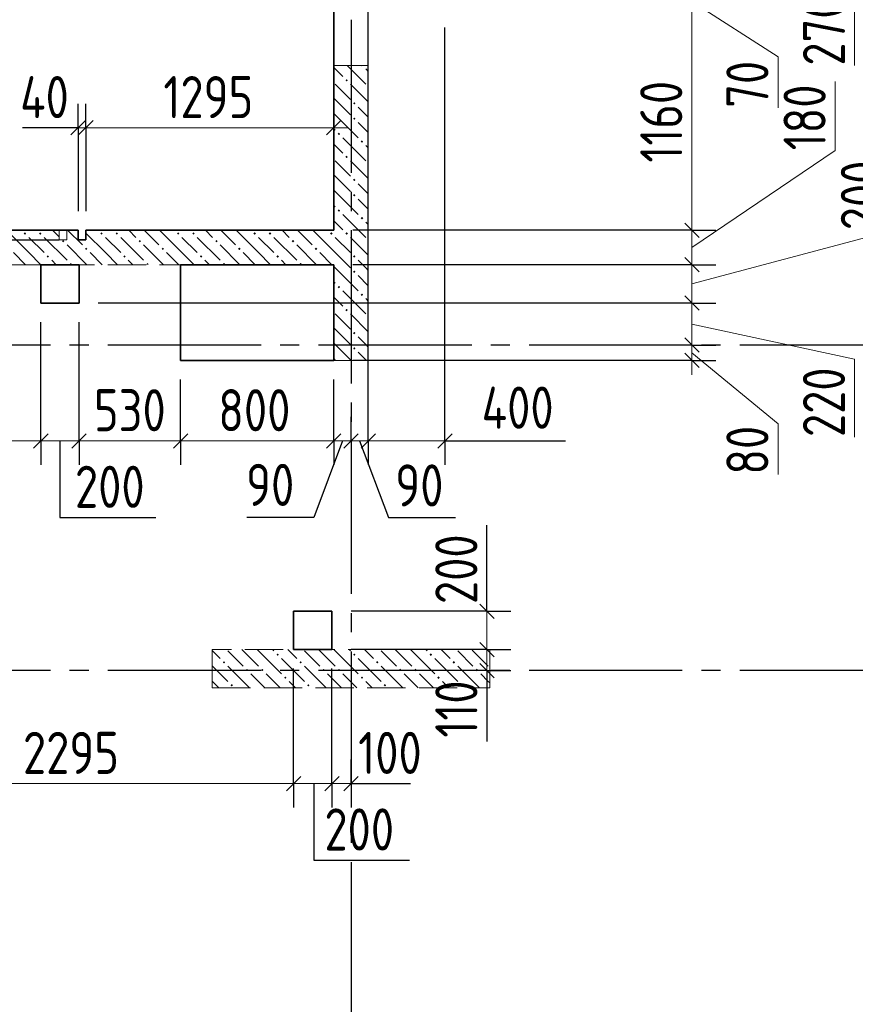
# Model space of a CAD drawing. Header units: millimetres. Extents: x 0 to 61017, y 0 to 42000.
# Tile 15 of 19: x 40950 to 45313, y 25357 to 30500. Entities that reach past the tile are written whole.
import ezdxf

# ---------------------------------------------------------------- set-up
doc = ezdxf.new("R2010")
doc.units = ezdxf.units.MM
doc.linetypes.add('______2', pattern=[270, 200, -70])
doc.linetypes.add('______5', pattern=[1100, 800, -100, 100, -100])
for name, color, linetype, lineweight in [('Standard', 7, 'Continuous', 25), ('ЖБ Пилон', 180, 'Continuous', 25), ('Макрос окна_ макрос двери', 7, 'Continuous', 18), ('Оси', 40, '______5', 18), ('Размерная выноска', 7, 'Continuous', 13)]:
    doc.layers.add(name, color=color, linetype=linetype, lineweight=lineweight)
doc.layers.add('ЖБ Перекрытие верхний уровень', color=7, linetype='Continuous', lineweight=25, true_color=0xe0e0ff)
doc.layers.add('ЖБ Стена верхний уровень', color=7, linetype='Continuous', lineweight=25, true_color=0x006e00)
doc.styles.add('GOST 2.304-81', font='txt')

msp = doc.modelspace()

# ---------------------------------------------------------------- hatches: boundary and pattern name
at = {"layer": 'ЖБ Пилон', "linetype": 'Continuous', "lineweight": 18, "transparency": 33554687}
for points in [[(42290.5, 27183.1), (42296.9, 27189.6), (42303.4, 27183.1), (42296.9, 27176.6)], [(42690.5, 27183.1), (42696.9, 27189.6), (42703.4, 27183.1), (42696.9, 27176.6)], [(43090.5, 27183.1), (43096.9, 27189.6), (43103.4, 27183.1), (43096.9, 27176.6)], [(42010.4, 27143.1), (42016.9, 27149.6), (42023.4, 27143.1), (42016.9, 27136.6)], [(42130.5, 27103.1), (42137, 27109.6), (42143.5, 27103.1), (42137, 27096.6)], [(42210.4, 27103.1), (42216.9, 27109.6), (42223.4, 27103.1), (42216.9, 27096.6)], [(42410.4, 27143.1), (42416.9, 27149.6), (42423.4, 27143.1), (42416.9, 27136.6)], [(42530.5, 27103.1), (42537, 27109.6), (42543.5, 27103.1), (42537, 27096.6)], [(42610.4, 27103.1), (42616.9, 27109.6), (42623.4, 27103.1), (42616.9, 27096.6)], [(42810.4, 27143.1), (42816.9, 27149.6), (42823.4, 27143.1), (42816.9, 27136.6)], [(42930.5, 27103.1), (42937, 27109.6), (42943.5, 27103.1), (42937, 27096.6)], [(43010.4, 27103.1), (43016.9, 27109.6), (43023.4, 27103.1), (43016.9, 27096.6)], [(43210.4, 27143.1), (43216.9, 27149.6), (43223.4, 27143.1), (43216.9, 27136.6)], [(43330.5, 27103.1), (43337, 27109.6), (43343.5, 27103.1), (43337, 27096.6)], [(42330.5, 27063.1), (42337, 27069.6), (42343.5, 27063.1), (42337, 27056.6)], [(42730.5, 27063.1), (42737, 27069.6), (42743.5, 27063.1), (42737, 27056.6)], [(43130.5, 27063.1), (43137, 27069.6), (43143.5, 27063.1), (43137, 27056.6)], [(42050.5, 27023.1), (42057, 27029.6), (42063.5, 27023.1), (42057, 27016.6)], [(42450.5, 27023.1), (42457, 27029.6), (42463.5, 27023.1), (42457, 27016.6)], [(42850.5, 27023.1), (42857, 27029.6), (42863.5, 27023.1), (42857, 27016.6)], [(43250.5, 27023.1), (43257, 27029.6), (43263.5, 27023.1), (43257, 27016.6)]]:
    msp.add_hatch(color=7, dxfattribs=at).paths.add_polyline_path(points, flags=16)
at = {"layer": 'ЖБ Стена верхний уровень', "linetype": 'Continuous', "lineweight": 18, "transparency": 33554687}
for points in [[(42740.3, 30260), (42737, 30256.6), (42733.6, 30260)], [(42650.5, 30183.1), (42657, 30189.6), (42663.5, 30183.1), (42657, 30176.6)], [(42690.5, 30063.1), (42696.9, 30069.6), (42703.4, 30063.1), (42696.9, 30056.6)], [(42690.5, 29983.1), (42696.9, 29989.6), (42703.4, 29983.1), (42696.9, 29976.6)], [(42610.4, 29903.1), (42616.9, 29909.6), (42623.4, 29903.1), (42616.9, 29896.6)], [(42730.5, 29863.1), (42737, 29869.6), (42743.5, 29863.1), (42737, 29856.6)], [(42650.5, 29783.1), (42657, 29789.6), (42663.5, 29783.1), (42657, 29776.6)], [(42690.5, 29663.1), (42696.9, 29669.6), (42703.4, 29663.1), (42696.9, 29656.6)], [(42690.5, 29583.1), (42696.9, 29589.6), (42703.4, 29583.1), (42696.9, 29576.6)], [(42610.4, 29503.1), (42616.9, 29509.6), (42623.4, 29503.1), (42616.9, 29496.6)], [(42730.5, 29463.1), (42737, 29469.6), (42743.5, 29463.1), (42737, 29456.6)], [(40970.5, 29383.1), (40977, 29389.6), (40983.4, 29383.1), (40977, 29376.6)], [(41050.5, 29383.1), (41057, 29389.6), (41063.5, 29383.1), (41057, 29376.6)], [(41370.5, 29383.1), (41377, 29389.6), (41383.4, 29383.1), (41377, 29376.6)], [(41450.5, 29383.1), (41457, 29389.6), (41463.5, 29383.1), (41457, 29376.6)], [(41770.5, 29383.1), (41777, 29389.6), (41783.4, 29383.1), (41777, 29376.6)], [(41850.5, 29383.1), (41857, 29389.6), (41863.5, 29383.1), (41857, 29376.6)], [(42170.5, 29383.1), (42177, 29389.6), (42183.4, 29383.1), (42177, 29376.6)], [(42250.5, 29383.1), (42257, 29389.6), (42263.5, 29383.1), (42257, 29376.6)], [(42570.5, 29383.1), (42577, 29389.6), (42583.4, 29383.1), (42577, 29376.6)], [(42650.5, 29383.1), (42657, 29389.6), (42663.5, 29383.1), (42657, 29376.6)], [(41170.5, 29343.1), (41177, 29349.6), (41183.4, 29343.1), (41177, 29336.6)], [(41570.5, 29343.1), (41577, 29349.6), (41583.4, 29343.1), (41577, 29336.6)], [(41970.5, 29343.1), (41977, 29349.6), (41983.4, 29343.1), (41977, 29336.6)], [(42370.5, 29343.1), (42377, 29349.6), (42383.4, 29343.1), (42377, 29336.6)], [(41090.5, 29263.1), (41096.9, 29269.6), (41103.4, 29263.1), (41096.9, 29256.6)], [(41290.5, 29303.1), (41296.9, 29309.6), (41303.4, 29303.1), (41296.9, 29296.6)], [(41490.5, 29263.1), (41496.9, 29269.6), (41503.4, 29263.1), (41496.9, 29256.6)], [(41690.5, 29303.1), (41696.9, 29309.6), (41703.4, 29303.1), (41696.9, 29296.6)], [(41890.5, 29263.1), (41896.9, 29269.6), (41903.4, 29263.1), (41896.9, 29256.6)], [(42090.5, 29303.1), (42096.9, 29309.6), (42103.4, 29303.1), (42096.9, 29296.6)], [(42290.5, 29263.1), (42296.9, 29269.6), (42303.4, 29263.1), (42296.9, 29256.6)], [(42490.5, 29303.1), (42496.9, 29309.6), (42503.4, 29303.1), (42496.9, 29296.6)], [(42690.5, 29263.1), (42696.9, 29269.6), (42703.4, 29263.1), (42696.9, 29256.6)], [(41210.4, 29223.1), (41216.9, 29229.6), (41223.4, 29223.1), (41220.3, 29220), (41213.6, 29220)], [(41610.4, 29223.1), (41616.9, 29229.6), (41623.4, 29223.1), (41620.3, 29220), (41613.6, 29220)], [(42010.4, 29223.1), (42016.9, 29229.6), (42023.4, 29223.1), (42020.3, 29220), (42013.6, 29220)], [(42410.4, 29223.1), (42416.9, 29229.6), (42423.4, 29223.1), (42420.3, 29220), (42413.6, 29220)], [(42690.5, 29183.1), (42696.9, 29189.6), (42703.4, 29183.1), (42696.9, 29176.6)], [(42610.4, 29103.1), (42616.9, 29109.6), (42623.4, 29103.1), (42616.9, 29096.6)], [(42730.5, 29063.1), (42737, 29069.6), (42743.5, 29063.1), (42737, 29056.6)], [(42650.5, 28983.1), (42657, 28989.6), (42663.5, 28983.1), (42657, 28976.6)], [(42690.5, 28863.1), (42696.9, 28869.6), (42703.4, 28863.1), (42696.9, 28856.6)], [(42690.5, 28783.1), (42696.9, 28789.6), (42703.4, 28783.1), (42696.9, 28776.6)]]:
    msp.add_hatch(color=7, dxfattribs=at).paths.add_polyline_path(points, flags=16)

# ---------------------------------------------------------------- linework, layer by layer
at = {"layer": 'Standard', "color": 7, "linetype": 'Continuous', "lineweight": 13, "transparency": 33554687}
for p, q in [((45310, 30666.6), (45310, 30260)), ((44460, 30595), (44910, 30305.6)), ((44460, 30560), (44460, 29400)), ((44910, 30305.6), (44910, 30039.7)), ((45208.9, 29817.5), (45208.9, 30177.2)), ((41255, 29935.6), (41180, 29935.6)), ((41255, 29935.6), (41295, 29935.6)), ((41295, 29935.6), (42590, 29935.6)), ((42590, 29935.6), (42665, 29935.6)), ((44460, 29310), (45208.9, 29817.5)), ((44460, 29120), (45507.8, 29400)), ((44460, 29400), (44460, 29220)), ((44460, 29220), (44460, 29020)), ((44460, 29020), (44460, 28800)), ((44460, 28910), (45310, 28726.6)), ((44460, 28800), (44460, 28720)), ((44460, 28760), (44910, 28389.3)), ((44460, 28720), (44460, 28645)), ((45310, 28726.6), (45310, 28320)), ((44910, 28389.3), (44910, 28123.4)), ((40260, 28300), (41060, 28300)), ((41060, 28300), (41260, 28300)), ((41260, 28300), (41790, 28300)), ((41790, 28300), (42590, 28300)), ((42590, 28300), (42680, 28300)), ((42680, 28300), (42770, 28300)), ((42770, 28300), (43170, 28300)), ((43170, 28300), (43245, 28300)), ((43390, 27410), (43390, 27485)), ((43390, 27210), (43390, 27100)), ((43390, 27100), (43390, 27025)), ((40085, 26510), (42380, 26510)), ((42380, 26510), (42580, 26510)), ((42580, 26510), (42680, 26510)), ((42680, 26510), (42755, 26510))]:
    msp.add_line(p, q, dxfattribs=at)
at = {"layer": 'Standard', "color": 251, "linetype": 'Continuous', "lineweight": -3, "true_color": 0x656565, "transparency": 33554687}
for p, q in [((41255, 29935.6), (41255, 30060.6)), ((41295, 29935.6), (41295, 30060.6)), ((42590, 29935.6), (42590, 30060.6)), ((41255, 29935.6), (41255, 29810.6)), ((41255, 29935.6), (41255, 29500)), ((41295, 29935.6), (41295, 29810.6)), ((41295, 29935.6), (41295, 29500)), ((42590, 29935.6), (42590, 29810.6)), ((42590, 29935.6), (42590, 29935.6)), ((40689.8, 29400), (41155, 29400)), ((44460, 29400), (42690, 29400)), ((44460, 29400), (44335, 29400)), ((44460, 29400), (44585, 29400)), ((44460, 29220), (42690, 29220)), ((44460, 29220), (44335, 29220)), ((44460, 29220), (44585, 29220)), ((44460, 29020), (41360, 29020)), ((44460, 29020), (44335, 29020)), ((44460, 29020), (44585, 29020)), ((44460, 28800), (44335, 28800)), ((44460, 28800), (44585, 28800)), ((44460, 28800), (44460, 28800)), ((44460, 28720), (42690, 28720)), ((44460, 28720), (44335, 28720)), ((44460, 28720), (44585, 28720)), ((41060, 28300), (41060, 28425)), ((41260, 28300), (41260, 28425)), ((41790, 28300), (41790, 28425)), ((42590, 28300), (42590, 28425)), ((42680, 28300), (42680, 28425)), ((42770, 28300), (42770, 28425)), ((43170, 28300), (43170, 28425)), ((41060, 28300), (41060, 28175)), ((41260, 28300), (41260, 28175)), ((41790, 28300), (41790, 28175)), ((42590, 28300), (42590, 28175)), ((42680, 28300), (42680, 28175)), ((42680, 28300), (42680, 28300)), ((42770, 28300), (42770, 28175)), ((43170, 28300), (43170, 28175)), ((43390, 27410), (43265, 27410)), ((43390, 27410), (43515, 27410)), ((43390, 27210), (43265, 27210)), ((43390, 27210), (43515, 27210)), ((43390, 27100), (43265, 27100)), ((43390, 27100), (43515, 27100)), ((43390, 27100), (43390, 27100)), ((42380, 26510), (42380, 26635)), ((42580, 26510), (42580, 26635)), ((42680, 26510), (42680, 26635)), ((42380, 26510), (42380, 26385)), ((42580, 26510), (42580, 26385)), ((42680, 26510), (42680, 26385)), ((42680, 26510), (42680, 26510))]:
    msp.add_line(p, q, dxfattribs=at)
at = {"layer": 'Standard', "color": 7, "linetype": 'Continuous', "lineweight": 25, "transparency": 33554687}
for p, q in [((41217.5, 29898.1), (41292.5, 29973.1)), ((41257.5, 29898.1), (41332.5, 29973.1)), ((42552.5, 29898.1), (42627.5, 29973.1)), ((44422.5, 29437.5), (44497.5, 29362.5)), ((44422.5, 29257.5), (44497.5, 29182.5)), ((44422.5, 29057.5), (44497.5, 28982.5)), ((44422.5, 28837.5), (44497.5, 28762.5)), ((44422.5, 28757.5), (44497.5, 28682.5)), ((41022.5, 28262.5), (41097.5, 28337.5)), ((41222.5, 28262.5), (41297.5, 28337.5)), ((41752.5, 28262.5), (41827.5, 28337.5)), ((42552.5, 28262.5), (42627.5, 28337.5)), ((42642.5, 28262.5), (42717.5, 28337.5)), ((42732.5, 28262.5), (42807.5, 28337.5)), ((43132.5, 28262.5), (43207.5, 28337.5)), ((43352.5, 27447.5), (43427.5, 27372.5)), ((43352.5, 27247.5), (43427.5, 27172.5)), ((43352.5, 27137.5), (43427.5, 27062.5)), ((42342.5, 26472.5), (42417.5, 26547.5)), ((42542.5, 26472.5), (42617.5, 26547.5)), ((42642.5, 26472.5), (42717.5, 26547.5))]:
    msp.add_line(p, q, dxfattribs=at)
at = {"layer": 'Standard', "color": 251, "linetype": 'Continuous', "lineweight": -3, "true_color": 0x656565, "transparency": 33554687}
for points in [[(42770, 28300), (42770, 28328.8), (42770, 28328.8), (42770, 30460)], [(43170, 28300), (43170, 28329.9), (43170, 28329.9), (43170, 30460)], [(40689.8, 29350), (41136, 29350), (41136, 29350), (41155, 29350)], [(41060, 28300), (41060, 28317), (41060, 28317), (41060, 28317), (41060, 28317), (41060, 28324.4), (41060, 28324.4), (41060, 28920)], [(41260, 28300), (41260, 28317), (41260, 28317), (41260, 28317), (41260, 28317), (41260, 28324.9), (41260, 28324.9), (41260, 28920)], [(41790, 28300), (41790, 28317), (41790, 28317), (41790, 28326.3), (41790, 28326.3), (41790, 28620)], [(42590, 28300), (42590, 28328.4), (42590, 28328.4), (42590, 28620)], [(43390, 27410), (43373, 27410), (43373, 27410), (42680, 27410)], [(43390, 27210), (43373, 27210), (43373, 27210), (42680, 27210)], [(42380, 26510), (42380, 26527), (42380, 26527), (42380, 27110)], [(42580, 26510), (42580, 26527), (42580, 26527), (42580, 27110)]]:
    msp.add_lwpolyline(points, dxfattribs=at)
at = {"layer": 'Standard', "color": 7, "linetype": 'Continuous', "lineweight": 13, "transparency": 33554687}
msp.add_lwpolyline([(43390, 27410), (43390, 27373.1), (43390, 27373.1), (43390, 27210)], dxfattribs=at)
at = {"layer": 'ЖБ Перекрытие верхний уровень', "color": 7, "linetype": 'Continuous', "lineweight": 35, "transparency": 33554687}
for p, q in [((42590, 33445), (42590, 29400)), ((41255, 29400), (39880, 29400)), ((41255, 29400), (41255, 29350)), ((41295, 29350), (41295, 29400)), ((42590, 29400), (41295, 29400)), ((41255, 29350), (41295, 29350)), ((41260, 29220), (41060, 29220)), ((41060, 29220), (41060, 29020)), ((41260, 29020), (41260, 29220)), ((42590, 29220), (41790, 29220)), ((41790, 29220), (41790, 28720)), ((42590, 28720), (42590, 29220)), ((41060, 29020), (41260, 29020)), ((41790, 28720), (42590, 28720)), ((42580, 27410), (42380, 27410)), ((42380, 27410), (42380, 27210)), ((42580, 27210), (42580, 27410)), ((42380, 27210), (42580, 27210))]:
    msp.add_line(p, q, dxfattribs=at)
at = {"layer": 'ЖБ Пилон', "color": 253, "linetype": '______2', "lineweight": 13, "true_color": 0xa0a0a0, "transparency": 33554687}
for p, q in [((43405, 27210), (41955, 27210)), ((41955, 27210), (41955, 27010)), ((43405, 27010), (43405, 27210)), ((41955, 27010), (43405, 27010))]:
    msp.add_line(p, q, dxfattribs=at)
at = {"layer": 'ЖБ Пилон', "color": 9, "linetype": 'Continuous', "lineweight": 18, "true_color": 0xc7c7c7, "transparency": 33554687}
for p, q in [((42116.9, 27203.1), (42110.1, 27210)), ((42190.1, 27210), (42196.9, 27203.1)), ((42270.1, 27210), (42277, 27203.1)), ((42357, 27203.1), (42350.1, 27210)), ((42516.9, 27203.1), (42510.1, 27210)), ((42590.1, 27210), (42596.9, 27203.1)), ((42670.1, 27210), (42677, 27203.1)), ((42757, 27203.1), (42750.1, 27210)), ((42916.9, 27203.1), (42910.1, 27210)), ((42990.1, 27210), (42996.9, 27203.1)), ((43070.1, 27210), (43077, 27203.1)), ((43157, 27203.1), (43150.1, 27210)), ((43316.9, 27203.1), (43310.1, 27210)), ((43390.1, 27210), (43396.9, 27203.1)), ((41957, 27203.1), (41955, 27205.1)), ((41996.9, 27163.1), (41957, 27203.1)), ((42037, 27203.1), (42116.9, 27123.1)), ((42116.9, 27203.1), (42196.9, 27123.1)), ((42196.9, 27203.1), (42316.9, 27083.1)), ((42316.9, 27163.1), (42437, 27043.1)), ((42396.9, 27163.1), (42357, 27203.1)), ((42437, 27203.1), (42516.9, 27123.1)), ((42516.9, 27203.1), (42596.9, 27123.1)), ((42596.9, 27203.1), (42716.9, 27083.1)), ((42716.9, 27163.1), (42837, 27043.1)), ((42796.9, 27163.1), (42757, 27203.1)), ((42837, 27203.1), (42916.9, 27123.1)), ((42916.9, 27203.1), (42996.9, 27123.1)), ((42996.9, 27203.1), (43116.9, 27083.1)), ((43116.9, 27163.1), (43237, 27043.1)), ((43196.9, 27163.1), (43157, 27203.1)), ((43237, 27203.1), (43316.9, 27123.1)), ((43316.9, 27203.1), (43396.9, 27123.1)), ((43396.9, 27203.1), (43405, 27195.1)), ((41955, 27125.1), (42037, 27043.1)), ((42037, 27123.1), (42150.1, 27010)), ((42437, 27123.1), (42550.1, 27010)), ((42837, 27123.1), (42950.1, 27010)), ((43237, 27123.1), (43350.1, 27010)), ((42196.9, 27043.1), (42157, 27083.1)), ((42237, 27083.1), (42310.1, 27010)), ((42596.9, 27043.1), (42557, 27083.1)), ((42637, 27083.1), (42710.1, 27010)), ((42996.9, 27043.1), (42957, 27083.1)), ((43037, 27083.1), (43110.1, 27010)), ((43396.9, 27043.1), (43357, 27083.1)), ((41957, 27043.1), (41990.1, 27010)), ((42230.1, 27010), (42196.9, 27043.1)), ((42357, 27043.1), (42390.1, 27010)), ((42630.1, 27010), (42596.9, 27043.1)), ((42757, 27043.1), (42790.1, 27010)), ((43030.1, 27010), (42996.9, 27043.1)), ((43157, 27043.1), (43190.1, 27010)), ((43405, 27035.1), (43396.9, 27043.1))]:
    msp.add_line(p, q, dxfattribs=at)
at = {"layer": 'ЖБ Стена верхний уровень', "color": 251, "linetype": '______2', "lineweight": 13, "true_color": 0x656565, "transparency": 33554687}
for p, q in [((42590, 30260), (42770, 30260)), ((42590, 30260), (42590, 29400)), ((42770, 28720), (42770, 30260)), ((41155, 29400), (40060, 29400)), ((41155, 29400), (41155, 29350)), ((41195, 29350), (41195, 29400)), ((41255, 29400), (41195, 29400)), ((41255, 29400), (41255, 29350)), ((41295, 29350), (41295, 29400)), ((42590, 29400), (41295, 29400)), ((41155, 29350), (41195, 29350)), ((41255, 29350), (41295, 29350)), ((40060, 29220), (42590, 29220)), ((42590, 29220), (42590, 28720)), ((42590, 28720), (42770, 28720))]:
    msp.add_line(p, q, dxfattribs=at)
at = {"layer": 'ЖБ Стена верхний уровень', "color": 9, "linetype": 'Continuous', "lineweight": 18, "true_color": 0xc7c7c7, "transparency": 33554687}
for p, q in [((42596.9, 30243.1), (42590, 30250.1)), ((42637, 30203.1), (42596.9, 30243.1)), ((42660.1, 30260), (42757, 30163.1)), ((42596.9, 30163.1), (42677, 30083.1)), ((42596.9, 30083.1), (42590, 30090.1)), ((42596.9, 30083.1), (42677, 30003.1)), ((42757, 30003.1), (42716.9, 30043.1)), ((42590, 30010.1), (42596.9, 30003.1)), ((42596.9, 30003.1), (42716.9, 29883.1)), ((42590, 29930.1), (42596.9, 29923.1)), ((42637, 29883.1), (42757, 29763.1)), ((42596.9, 29843.1), (42590, 29850.1)), ((42637, 29803.1), (42596.9, 29843.1)), ((42596.9, 29763.1), (42677, 29683.1)), ((42596.9, 29683.1), (42590, 29690.1)), ((42596.9, 29683.1), (42677, 29603.1)), ((42757, 29603.1), (42716.9, 29643.1)), ((42590, 29610.1), (42596.9, 29603.1)), ((42596.9, 29603.1), (42716.9, 29483.1)), ((42590, 29530.1), (42596.9, 29523.1)), ((42637, 29483.1), (42757, 29363.1)), ((42596.9, 29443.1), (42590, 29450.1)), ((42637, 29403.1), (42596.9, 29443.1)), ((40996.9, 29283.1), (40880.1, 29400)), ((41120.1, 29400), (41155, 29365.1)), ((41200.1, 29400), (41277, 29323.1)), ((41396.9, 29283.1), (41295, 29385.1)), ((41520.1, 29400), (41557, 29363.1)), ((41600.1, 29400), (41677, 29323.1)), ((41796.9, 29283.1), (41680.1, 29400)), ((41920.1, 29400), (41957, 29363.1)), ((42000.1, 29400), (42077, 29323.1)), ((42196.9, 29283.1), (42080.1, 29400)), ((42320.1, 29400), (42357, 29363.1)), ((42400.1, 29400), (42477, 29323.1)), ((42590, 29290.1), (42480.1, 29400)), ((40996.9, 29363.1), (41077, 29283.1)), ((41077, 29363.1), (41196.9, 29243.1)), ((41300.1, 29220), (41196.9, 29323.1)), ((41396.9, 29363.1), (41477, 29283.1)), ((41477, 29363.1), (41596.9, 29243.1)), ((41700.1, 29220), (41596.9, 29323.1)), ((41796.9, 29363.1), (41877, 29283.1)), ((41877, 29363.1), (41996.9, 29243.1)), ((42100.1, 29220), (41996.9, 29323.1)), ((42196.9, 29363.1), (42277, 29283.1)), ((42277, 29363.1), (42396.9, 29243.1)), ((42500.1, 29220), (42396.9, 29323.1)), ((42596.9, 29363.1), (42677, 29283.1)), ((40916.9, 29283.1), (40980.1, 29220)), ((40996.9, 29283.1), (41060.1, 29220)), ((41316.9, 29283.1), (41380.1, 29220)), ((41396.9, 29283.1), (41460.1, 29220)), ((41716.9, 29283.1), (41780.1, 29220)), ((41796.9, 29283.1), (41860.1, 29220)), ((42116.9, 29283.1), (42180.1, 29220)), ((42196.9, 29283.1), (42260.1, 29220)), ((42516.9, 29283.1), (42580.1, 29220)), ((42596.9, 29283.1), (42590, 29290.1)), ((42596.9, 29283.1), (42677, 29203.1)), ((41140.1, 29220), (41116.9, 29243.1)), ((41540.1, 29220), (41516.9, 29243.1)), ((41940.1, 29220), (41916.9, 29243.1)), ((42340.1, 29220), (42316.9, 29243.1)), ((42757, 29203.1), (42716.9, 29243.1)), ((42590, 29210.1), (42596.9, 29203.1)), ((42596.9, 29203.1), (42716.9, 29083.1)), ((42590, 29130.1), (42596.9, 29123.1)), ((42637, 29083.1), (42757, 28963.1)), ((42596.9, 29043.1), (42590, 29050.1)), ((42637, 29003.1), (42596.9, 29043.1)), ((42596.9, 28963.1), (42677, 28883.1)), ((42596.9, 28883.1), (42590, 28890.1)), ((42596.9, 28883.1), (42677, 28803.1)), ((42590, 28810.1), (42596.9, 28803.1)), ((42596.9, 28803.1), (42680.1, 28720)), ((42757, 28803.1), (42716.9, 28843.1)), ((42716.9, 28763.1), (42760.1, 28720)), ((42590, 28730.1), (42596.9, 28723.1))]:
    msp.add_line(p, q, dxfattribs=at)
for points in [[(42757, 30243.1), (42770, 30230.1), (42770, 30230.1)], [(42677, 30163.1), (42770, 30070.1), (42770, 30070.1)], [(42770, 29990.1), (42770, 29990.1), (42757, 30003.1)], [(42716.9, 29963.1), (42770, 29910.1), (42770, 29910.1)], [(42757, 29843.1), (42770, 29830.1), (42770, 29830.1)], [(42677, 29763.1), (42770, 29670.1), (42770, 29670.1)], [(42770, 29590.1), (42770, 29590.1), (42757, 29603.1)], [(42716.9, 29563.1), (42770, 29510.1), (42770, 29510.1)], [(42757, 29443.1), (42770, 29430.1), (42770, 29430.1)], [(42677, 29363.1), (42770, 29270.1), (42770, 29270.1)], [(42716.9, 29163.1), (42770, 29110.1), (42770, 29110.1)], [(42770, 29190.1), (42770, 29190.1), (42757, 29203.1)], [(42757, 29043.1), (42770, 29030.1), (42770, 29030.1)], [(42677, 28963.1), (42770, 28870.1), (42770, 28870.1)], [(42770, 28790.1), (42770, 28790.1), (42757, 28803.1)]]:
    msp.add_lwpolyline(points, dxfattribs=at)
at = {"layer": 'Макрос окна_ макрос двери', "color": 7, "linetype": 'Continuous', "lineweight": -3, "transparency": 33554687}
for p, q in [((42590, 30660), (42590, 30260)), ((42770, 30260), (42770, 30660))]:
    msp.add_line(p, q, dxfattribs=at)
at = {"layer": 'Оси', "color": 8, "linetype": '______5', "lineweight": -3, "transparency": 33554687}
for p, q in [((42680, 39300), (42680, 16970)), ((49910, 28800), (4600, 28800)), ((49910, 27100), (4600, 27100))]:
    msp.add_line(p, q, dxfattribs=at)
at = {"layer": 'Размерная выноска', "color": 7, "linetype": 'Continuous', "lineweight": 25, "transparency": 33554687}
for p, q in [((41255, 29935.6), (40965, 29935.6)), ((43170, 28300), (43800, 28300)), ((43390, 27410), (43390, 27860)), ((43390, 27100), (43390, 26730)), ((42680, 26510), (42990, 26510))]:
    msp.add_line(p, q, dxfattribs=at)
for points in [[(41160, 28300), (41160, 27900), (41660, 27900)], [(42635, 28300), (42485, 27900), (42135, 27900)], [(42725, 28300), (42875, 27900), (43225, 27900)], [(42485, 26510), (42485, 26110), (42985, 26110)]]:
    msp.add_lwpolyline(points, dxfattribs=at)

# ---------------------------------------------------------------- texts
at = {"layer": 'Standard', "color": 7, "linetype": 'Continuous', "lineweight": 25, "transparency": 33554687, "char_height": 220, "attachment_point": 7, "rotation": 90, "style": 'GOST 2.304-81'}
for s, insert, width in [('270', (45260, 30260), 531.967), ('1160', (44410, 29753.2), 578.848), ('70', (44860, 30039.7), 391.317), ('180', (45158.9, 29817.5), 485.085), ('200', (45457.8, 29400), 531.967), ('220', (45260, 28320), 531.973), ('80', (44860, 28123.4), 391.311), ('200', (43340, 27447.5), 531.96), ('110', (43340, 26749.7), 438.192)]:
    msp.add_mtext(s, dxfattribs=dict(at, insert=insert, width=width))
at = {"layer": 'Standard', "color": 7, "linetype": 'Continuous', "lineweight": 25, "transparency": 33554687, "char_height": 220, "attachment_point": 7, "style": 'GOST 2.304-81'}
for s, insert, width in [('40', (40951.6, 29985.6), 391.305), ('1295', (41700.2, 29985.6), 610.165), ('400', (43361.9, 28363.3), 531.973), ('530', (41337.3, 28350), 500.82), ('800', (41986.7, 28350), 531.967), ('200', (41238.2, 27950), 531.973), ('90', (42131.6, 27960), 391.311), ('90', (42910.7, 27957.1), 391.311), ('2295', (40966.7, 26560), 657.052), ('100', (42717.5, 26560), 485.079), ('200', (42540.9, 26160), 531.967)]:
    msp.add_mtext(s, dxfattribs=dict(at, insert=insert, width=width))

doc.saveas('drawing.dxf')
